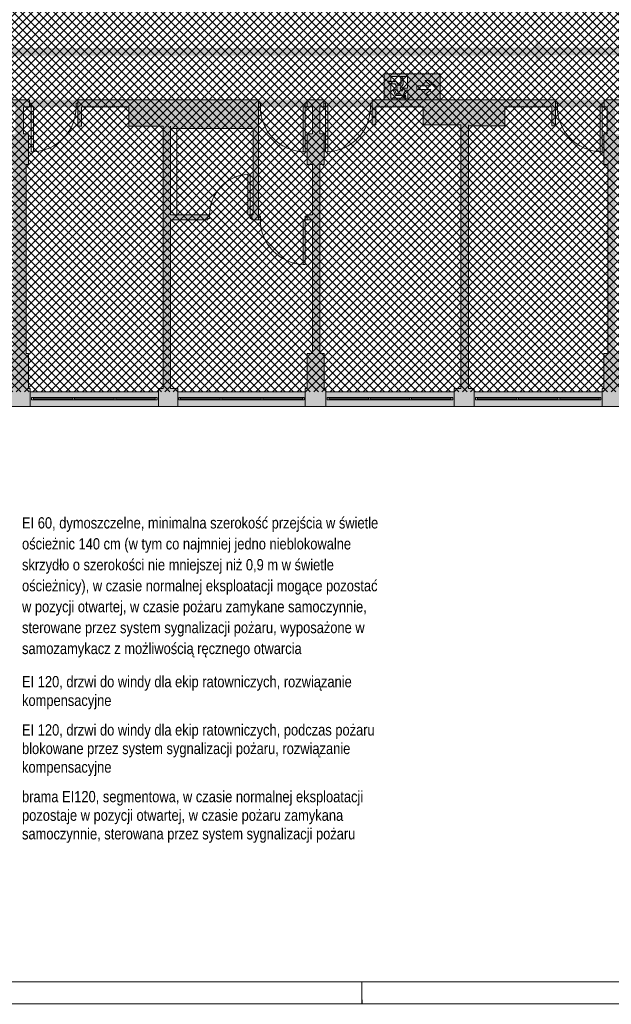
# Paper-space layout 'AP-05 STREFY POŻAROWE I EWAKUACJA - PIETRO 3' of a CAD drawing. Header units: millimetres. Extents: x 0 to 594, y 0 to 450.
# Tile 8 of 12: x 338 to 470, y 0 to 219. Entities that reach past the tile are written whole.
import ezdxf
from ezdxf.xclip import XClip

# ---------------------------------------------------------------- set-up
doc = ezdxf.new("R2010")
doc.units = ezdxf.units.MM
doc.header["$MEASUREMENT"] = 0
doc.header["$XCLIPFRAME"] = 0
for name, color, linetype, lineweight in [('A_Arkusz_Nr_pióra__1', 7, 'Continuous', 20), ('A_ewakuacja_Nr_pióra__4', 94, 'Continuous', 18), ('A_niewidoczne_Nr_pióra__1', 7, 'Continuous', 20), ('A_podkład_Nr_pióra__2', 8, 'Continuous', 13), ('A_ppoż proj_Nr_pióra__81', 2, 'Continuous', 5)]:
    doc.layers.add(name, color=color, linetype=linetype, lineweight=lineweight)
for name, color, linetype, lineweight, true_color in [('A_Arkusz_Nr_pióra__237', 7, 'Continuous', 5, 0x343434), ('A_ewakuacja_Nr_pióra__104', 7, 'Continuous', 5, 0x006532), ('A_podkład_Nr_pióra__254', 7, 'Continuous', 5, 0xfdfdfd), ('A_ppoż proj_Nr_pióra__104', 7, 'Continuous', 5, 0x006532), ('A_ppoż proj_Nr_pióra__21', 7, 'Continuous', 5, 0xfe9865)]:
    doc.layers.add(name, color=color, linetype=linetype, lineweight=lineweight, true_color=true_color)
doc.layers.add('A_podrys', color=7, linetype='Continuous')
doc.styles.add('STYL_AUTOMATYCZNY_2', font='ARIALN.TTF')

# ---------------------------------------------------------------- blocks, each defined once
blk = doc.blocks.new('Rysunek_1_1', base_point=(-1568.88, -183.16))
at = {"layer": 'A_ewakuacja_Nr_pióra__104', "linetype": 'Continuous', "lineweight": 0, "true_color": 0x004c26}
h = blk.add_hatch(color=118, dxfattribs=at)
h.paths.add_polyline_path([(418.96, 206.95), (418.96, 201.2), (431.45, 201.2), (431.45, 206.95)])
h.paths.add_polyline_path([(424.21, 201.56), (420.49, 201.56), (420.49, 204.68), (420.23, 204.68, -0.24241), (419.75, 205.34), (420.49, 205.34), (420.49, 206.39), (424.2, 206.39), (424.2, 203.76), (423.31, 203.76), (423.01, 203.16), (422.55, 203.79), (423.22, 204.59), (423.1, 206.35), (422.61, 206.35), (422.75, 204.81), (422.23, 204.36), (421.63, 205.26), (419.97, 205.26, 0.304489), (420.33, 204.79), (421.32, 204.79), (421.87, 204.01, 0.230447), (421.83, 203.51), (421.93, 203.34), (422.42, 202.49), (421.75, 202.49), (421.37, 203.32, 1.14772), (421.03, 203.17), (421.48, 202.17), (422.9, 202.17, 0.414214), (423.32, 202.58), (423.76, 203.38), (424.21, 203.38)], flags=0)
h.paths.add_polyline_path([(426.26, 203.53), (426.26, 204.34), (429.38, 204.35), (428.1, 205.52), (429, 205.52), (430.76, 203.92), (429.01, 202.33), (428.08, 202.33), (429.38, 203.53)], flags=0)
blk.add_hatch(color=118, dxfattribs=at).paths.add_polyline_path([(423.2, 201.87, 1), (423.79, 202.15, 1)])
at = {"layer": 'A_podkład_Nr_pióra__254', "linetype": 'Continuous', "lineweight": 5, "true_color": 0xfdfdfd}
h = blk.add_hatch(color=7, dxfattribs=at)
h.paths.add_polyline_path([(70.72, 260.02), (71.92, 260.02), (71.92, 257.27), (71.92, 227.82), (70.72, 227.82), (70.72, 220.17), (70.72, 132.92), (532.82, 132.92), (539.12, 132.92), (539.12, 201.22), (539.12, 202.27), (539.12, 227.62), (537.92, 227.62), (537.92, 230.07), (537.92, 260.32), (539.12, 260.32), (539.12, 268.17), (539.12, 286.92), (539.12, 355.07), (532.82, 355.07), (504.82, 355.07), (500.42, 355.07), (401.82, 355.07), (372.92, 355.07), (368.32, 355.07), (273.62, 355.07), (269.82, 355.07), (269.42, 355.07), (241.02, 355.07), (236.32, 355.07), (196.02, 355.07), (196.02, 351.77), (203.72, 351.77), (203.72, 351.07), (204.02, 351.07), (204.02, 317.17), (204.02, 301.17), (204.02, 294.37), (204.02, 286.92), (228.52, 286.92), (248.12, 286.92), (284.32, 286.92), (295.62, 286.92), (313.62, 286.92), (335.72, 286.92), (339.42, 286.92), (350.22, 286.92), (361.52, 286.92), (371.62, 286.92), (416.62, 286.92), (427.92, 286.92), (436.12, 286.92), (445.52, 286.92), (456.82, 286.92), (456.82, 288.52), (456.82, 292.82), (456.02, 292.82), (456.02, 288.52), (445.52, 288.52), (445.52, 292.82), (437.72, 292.82), (437.72, 351.07), (438.92, 351.07), (438.92, 351.77), (467.52, 351.77), (467.52, 351.07), (467.82, 351.07), (467.82, 343.27), (468.82, 343.27), (468.82, 301.32), (467.82, 301.32), (467.82, 294.52), (468.82, 294.52), (468.82, 288.52), (467.62, 288.52), (467.62, 286.92), (471.42, 286.92), (471.42, 288.52), (470.62, 288.52), (470.62, 294.52), (471.62, 294.52), (471.62, 301.32), (470.62, 301.32), (470.62, 343.27), (471.62, 343.27), (471.62, 351.07), (471.92, 351.07), (471.92, 351.77), (500.42, 351.77), (500.42, 351.07), (501.82, 351.07), (501.82, 292.72), (493.32, 292.72), (493.32, 288.52), (482.82, 288.52), (482.82, 292.72), (482.02, 292.72), (482.02, 288.52), (482.02, 286.92), (493.32, 286.92), (503.52, 286.92), (520.82, 286.92), (520.82, 288.52), (511.72, 288.52), (511.72, 293.32), (503.52, 293.32), (503.52, 305.22), (511.12, 305.22), (515.82, 305.22), (515.82, 307.92), (514.72, 307.92), (514.72, 306.62), (511.12, 306.62), (511.12, 309.52), (503.52, 309.52), (503.52, 328.67), (507.12, 328.67), (519.12, 328.67), (519.12, 329.67), (507.12, 329.67), (507.12, 333.97), (503.52, 333.97), (503.52, 351.07), (504.82, 351.07), (504.82, 351.77), (532.82, 351.77), (532.82, 286.92), (533.72, 286.92), (533.72, 268.17), (533.72, 264.12), (501.52, 264.12), (501.52, 266.82), (486.22, 266.82), (486.22, 260.32), (501.52, 260.32), (533.72, 260.32), (533.72, 230.07), (533.72, 227.62), (500.82, 227.62), (486.32, 227.62), (486.32, 226.22), (486.12, 226.22), (486.12, 225.62), (486.32, 225.62), (486.32, 221.22), (500.82, 221.22), (500.82, 223.82), (533.72, 223.82), (533.72, 202.27), (533.72, 201.22), (532.82, 201.22), (532.82, 136.22), (504.72, 136.22), (504.72, 136.92), (503.62, 136.92), (503.62, 160.85), (506.67, 160.85), (506.67, 166.74), (503.62, 166.74), (503.62, 178.12), (513.62, 178.12), (514.92, 178.12), (514.96, 178.17), (522.02, 178.17), (522.02, 201.22), (521.17, 201.22), (521.17, 179.22), (515.82, 179.22), (513.62, 179.22), (513.62, 183.22), (503.62, 183.22), (503.62, 195.12), (503.62, 195.22), (510.37, 195.22), (510.37, 201.22), (503.62, 201.22), (493.72, 201.22), (482.42, 201.22), (482.42, 199.62), (482.42, 195.12), (483.22, 195.12), (483.22, 199.62), (493.72, 199.62), (493.72, 195.12), (501.92, 195.12), (501.92, 136.92), (500.12, 136.92), (500.12, 136.22), (471.62, 136.22), (471.62, 136.92), (471.62, 144.72), (470.42, 144.72), (470.42, 186.82), (471.62, 186.82), (471.62, 193.62), (470.32, 193.62), (470.32, 199.62), (471.62, 199.62), (471.62, 201.22), (467.92, 201.22), (467.92, 199.62), (468.62, 199.62), (468.62, 193.62), (467.82, 193.62), (467.82, 186.82), (468.72, 186.82), (468.72, 144.72), (467.82, 144.72), (467.82, 136.92), (467.52, 136.92), (467.52, 136.22), (439.02, 136.22), (439.02, 136.92), (437.72, 136.92), (437.72, 195.42), (445.82, 195.42), (445.82, 199.62), (456.32, 199.62), (456.32, 195.42), (457.12, 195.42), (457.12, 199.62), (457.12, 201.22), (445.82, 201.22), (437.72, 201.22), (427.62, 201.22), (416.32, 201.22), (416.32, 199.62), (416.32, 195.62), (417.12, 195.62), (417.12, 199.62), (427.62, 199.62), (427.62, 195.62), (436.02, 195.62), (436.02, 136.92), (434.52, 136.92), (434.52, 136.22), (406.02, 136.22), (406.02, 136.92), (405.62, 136.92), (405.62, 144.72), (404.62, 144.72), (404.62, 186.82), (405.62, 186.82), (405.62, 193.62), (404.62, 193.62), (404.62, 199.62), (405.52, 199.62), (405.52, 201.22), (401.82, 201.22), (401.82, 199.62), (403.02, 199.62), (403.02, 193.62), (401.82, 193.62), (401.82, 186.82), (403.02, 186.82), (403.02, 175.62), (401.82, 175.62), (401.82, 174.52), (403.02, 174.52), (403.02, 144.72), (401.82, 144.72), (401.82, 136.92), (401.42, 136.92), (401.42, 136.22), (373.02, 136.22), (373.02, 136.92), (371.42, 136.92), (371.42, 174.52), (379.72, 174.52), (379.72, 175.62), (371.42, 175.62), (371.42, 194.82), (389.82, 194.82), (389.82, 175.62), (389.52, 175.62), (389.52, 174.52), (391.02, 174.52), (391.02, 175.62), (391.02, 194.82), (391.02, 201.22), (371.42, 201.22), (362.12, 201.22), (350.82, 201.22), (350.82, 199.62), (350.82, 195.32), (351.62, 195.32), (351.62, 199.62), (362.12, 199.62), (362.12, 195.32), (369.82, 195.32), (369.82, 136.92), (368.72, 136.92), (368.72, 136.22), (340.22, 136.22), (340.22, 136.92), (339.82, 136.92), (339.82, 144.72), (339.32, 144.72), (339.32, 186.82), (339.82, 186.82), (339.82, 193.62), (338.72, 193.62), (338.72, 199.62), (340.02, 199.62), (340.02, 201.22), (336.02, 201.22), (336.02, 199.62), (336.92, 199.62), (336.92, 193.62), (335.92, 193.62), (335.92, 186.82), (336.42, 186.82), (336.42, 144.72), (335.92, 144.72), (335.92, 136.92), (335.62, 136.92), (335.62, 136.22), (307.12, 136.22), (307.12, 136.92), (305.92, 136.92), (305.92, 195.12), (313.92, 195.12), (313.92, 199.62), (324.42, 199.62), (324.42, 195.12), (325.22, 195.12), (325.22, 199.62), (325.22, 201.22), (313.92, 201.22), (295.42, 201.22), (284.12, 201.22), (284.12, 199.62), (284.12, 195.12), (284.92, 195.12), (284.92, 199.62), (295.42, 199.62), (295.42, 195.12), (304.12, 195.12), (304.12, 136.92), (302.72, 136.92), (302.72, 136.22), (274.22, 136.22), (274.22, 136.92), (273.62, 136.92), (273.62, 144.72), (273.12, 144.72), (273.12, 186.82), (273.62, 186.82), (273.62, 193.62), (273.12, 193.62), (273.12, 199.62), (273.32, 199.62), (273.32, 201.22), (269.82, 201.22), (269.82, 199.62), (270.22, 199.62), (270.22, 193.62), (269.82, 193.62), (269.82, 186.82), (270.22, 186.82), (270.22, 144.72), (269.82, 144.72), (269.82, 136.92), (269.82, 136.22), (241.32, 136.22), (241.32, 136.92), (240.22, 136.92), (240.22, 195.42), (247.72, 195.42), (247.72, 199.62), (258.22, 199.62), (258.22, 195.42), (259.02, 195.42), (259.02, 199.62), (259.02, 201.22), (247.72, 201.22), (236.42, 201.22), (236.42, 195.42), (238.62, 195.42), (238.62, 136.92), (236.62, 136.92), (236.62, 136.22), (207.92, 136.22), (207.92, 136.92), (207.82, 136.92), (207.82, 144.72), (205.52, 144.72), (205.52, 186.82), (207.92, 186.82), (207.92, 195.42), (216.82, 195.42), (216.82, 201.22), (216.32, 201.22), (215.72, 201.22), (201.17, 201.22), (188.72, 201.22), (188.72, 199.62), (188.72, 194.41), (189.82, 194.41), (189.82, 199.62), (201.17, 199.62), (201.17, 195.42), (203.92, 195.42), (203.92, 186.82), (203.92, 182.22), (189.82, 182.22), (189.82, 186.61), (188.72, 186.61), (188.72, 182.22), (188.72, 181.12), (203.92, 181.12), (203.92, 144.72), (203.92, 136.92), (203.62, 136.92), (203.62, 136.22), (175.32, 136.22), (175.32, 136.92), (174.12, 136.92), (174.12, 181.12), (179.92, 181.12), (179.92, 182.22), (174.12, 182.22), (174.12, 199.62), (179.92, 199.62), (179.92, 201.22), (170.22, 201.22), (170.22, 199.62), (172.42, 199.62), (172.42, 136.92), (170.92, 136.92), (170.92, 136.22), (142.32, 136.22), (142.32, 136.92), (142.02, 136.92), (142.02, 144.72), (141.02, 144.72), (141.02, 181.52), (149.22, 181.52), (149.22, 178.22), (161.32, 178.22), (161.32, 195.42), (161.32, 199.62), (161.42, 199.62), (161.42, 201.22), (161.32, 201.22), (150.52, 201.22), (150.52, 195.42), (159.72, 195.42), (159.72, 183.12), (149.22, 183.12), (141.02, 183.12), (141.02, 183.92), (141.02, 186.82), (141.92, 186.82), (141.92, 193.62), (138.12, 193.62), (138.12, 190.62), (128.22, 190.62), (128.22, 196.22), (128.22, 196.92), (132.52, 196.92), (132.52, 200.22), (142.72, 200.22), (142.72, 201.22), (132.52, 201.22), (128.22, 201.22), (122.12, 201.22), (122.12, 196.22), (127.02, 196.22), (127.02, 190.62), (122.12, 190.62), (122.12, 183.92), (138.12, 183.92), (139.22, 183.92), (139.22, 144.72), (138.22, 144.72), (138.22, 136.92), (137.92, 136.92), (137.92, 136.22), (109.42, 136.22), (109.42, 136.92), (105.02, 136.92), (105.02, 136.22), (76.12, 136.22), (76.12, 165.42), (101.62, 165.42), (101.62, 195.52), (106.62, 195.52), (106.62, 199.62), (113.32, 199.62), (113.32, 201.22), (106.62, 201.22), (95.62, 201.22), (89.87, 201.22), (89.87, 199.62), (95.62, 199.62), (95.62, 195.52), (100.02, 195.52), (100.02, 166.62), (76.12, 166.62), (76.12, 199.62), (81.07, 199.62), (81.07, 201.22), (76.12, 201.22), (76.12, 220.17), (76.12, 223.52), (109.81, 223.52), (109.81, 220.82), (121.21, 220.82), (121.21, 223.52), (124.3, 223.52), (124.3, 227.12), (121.21, 227.12), (109.81, 227.12), (76.12, 227.12), (76.12, 227.82), (76.12, 257.27), (76.12, 260.02), (120.72, 260.02), (123.42, 260.02), (123.42, 263.62), (120.72, 263.62), (120.72, 267.42), (120.72, 269.52), (119.02, 269.52), (119.02, 267.42), (98.62, 267.42), (98.62, 294.82), (98.62, 295.82), (101.42, 295.82), (101.42, 301.02), (102.42, 301.02), (102.42, 302.22), (101.42, 302.22), (98.62, 302.22), (94.02, 302.22), (94.02, 294.82), (97.02, 294.82), (97.02, 267.42), (76.12, 267.42), (76.12, 285.67), (76.12, 351.07), (76.82, 351.07), (76.82, 351.77), (104.82, 351.77), (104.82, 351.07), (109.12, 351.07), (109.12, 351.77), (137.62, 351.77), (137.62, 351.07), (138.22, 351.07), (138.22, 343.27), (138.22, 302.22), (135.62, 302.22), (135.62, 293.42), (138.22, 293.42), (152.02, 293.42), (162.12, 293.42), (168.92, 293.42), (172.32, 293.42), (172.32, 287.92), (168.97, 287.92), (168.97, 286.32), (173.92, 286.32), (173.92, 293.42), (173.92, 317.57), (172.02, 317.57), (172.02, 300.12), (168.92, 300.12), (168.92, 297.52), (162.12, 297.52), (162.12, 295.22), (152.02, 295.22), (152.02, 301.82), (139.82, 301.82), (139.82, 343.27), (142.02, 343.27), (142.02, 351.77), (170.62, 351.77), (170.62, 351.07), (172.02, 351.07), (172.02, 328.37), (173.92, 328.37), (173.92, 351.07), (175.02, 351.07), (175.02, 355.07), (175.02, 356.17), (175.02, 357.77), (175.02, 364.12), (175.02, 368.36), (175.02, 382.62), (175.02, 383.07), (175.02, 383.87), (175.02, 389.62), (175.02, 396.67), (173.77, 396.67), (172.52, 396.67), (172.52, 390.87), (144.52, 390.87), (144.52, 413.87), (169.02, 413.87), (172.52, 413.87), (172.52, 412.37), (172.52, 411.57), (172.62, 411.57), (172.62, 410.47), (173.12, 410.47), (173.77, 410.47), (175.02, 410.47), (175.02, 412.37), (175.02, 415.12), (175.02, 418.17), (175.02, 419.77), (173.77, 419.77), (173.12, 419.77), (172.62, 419.77), (172.62, 418.97), (173.12, 418.97), (173.12, 418.17), (172.52, 418.17), (172.52, 416.37), (169.02, 416.37), (144.52, 416.37), (144.52, 439.37), (168.62, 439.37), (172.22, 439.37), (172.62, 439.37), (172.62, 433.57), (173.12, 433.57), (173.77, 433.57), (175.02, 433.57), (175.02, 439.37), (175.02, 440.62), (175.02, 441.87), (175.02, 443.37), (173.77, 443.37), (173.12, 443.37), (173.12, 442.57), (172.62, 442.57), (172.52, 442.57), (172.52, 441.87), (172.22, 441.87), (168.62, 441.87), (143.27, 441.87), (142.02, 441.87), (142.02, 440.62), (142.02, 415.12), (142.02, 389.62), (142.02, 382.62), (142.02, 381.37), (143.27, 381.37), (169.02, 381.37), (172.52, 381.37), (172.52, 372.08), (172.52, 368.36), (172.52, 364.12), (172.52, 356.17), (172.52, 355.07), (170.62, 355.07), (76.82, 355.07), (70.72, 355.07), (70.72, 285.67)])
h.paths.add_polyline_path([(144.52, 388.37), (172.52, 388.37), (172.52, 383.87), (169.02, 383.87), (144.52, 383.87)], flags=0)
h.paths.add_polyline_path([(228.52, 288.52), (206.02, 288.52), (206.02, 294.37), (208.02, 294.37), (208.02, 301.17), (208.02, 309.57), (238.62, 309.57), (238.62, 293.02), (228.52, 293.02)], flags=0)
h.paths.add_polyline_path([(208.02, 351.77), (236.32, 351.77), (236.32, 351.07), (241.02, 351.07), (241.02, 351.77), (269.42, 351.77), (269.42, 351.07), (269.82, 351.07), (269.82, 343.27), (270.52, 343.27), (270.52, 311.27), (267.52, 311.27), (261.52, 311.27), (254.32, 311.27), (254.32, 309.57), (257.12, 309.57), (257.12, 300.52), (258.32, 300.52), (258.32, 309.57), (261.52, 309.57), (267.52, 309.57), (270.52, 309.57), (270.52, 301.32), (269.82, 301.32), (269.82, 294.52), (270.82, 294.52), (270.82, 288.52), (258.32, 288.52), (258.32, 290.52), (257.12, 290.52), (257.12, 288.52), (248.12, 288.52), (248.12, 293.02), (240.22, 293.02), (240.22, 309.57), (244.32, 309.57), (244.32, 311.27), (208.02, 311.27), (208.02, 317.17), (208.02, 351.07)], flags=0)
h.paths.add_polyline_path([(272.62, 288.52), (272.62, 294.52), (273.62, 294.52), (273.62, 301.32), (273.22, 301.32), (273.22, 343.27), (273.62, 343.27), (273.62, 351.07), (273.92, 351.07), (273.92, 351.77), (302.82, 351.77), (302.82, 351.07), (304.32, 351.07), (304.32, 293.02), (295.62, 293.02), (295.62, 288.52), (285.12, 288.52), (285.12, 293.02), (284.32, 293.02), (284.32, 288.52)], flags=0)
h.paths.add_polyline_path([(306.12, 293.02), (306.12, 351.07), (307.32, 351.07), (307.32, 351.77), (335.82, 351.77), (335.82, 351.07), (335.82, 343.27), (336.32, 343.27), (336.32, 301.32), (335.82, 301.32), (335.82, 294.52), (337.01, 294.52), (337.01, 288.52), (335.72, 288.52), (324.92, 288.52), (324.92, 293.02), (324.12, 293.02), (324.12, 288.52), (313.62, 288.52), (313.62, 293.02)], flags=0)
h.paths.add_polyline_path([(338.71, 288.52), (338.71, 294.52), (339.62, 294.52), (339.62, 301.32), (339.12, 301.32), (339.12, 343.27), (339.62, 343.27), (339.62, 351.07), (340.12, 351.07), (340.12, 351.77), (368.32, 351.77), (368.32, 351.07), (369.92, 351.07), (369.92, 337.77), (369.92, 293.02), (361.52, 293.02), (361.52, 288.52), (351.02, 288.52), (351.02, 293.02), (350.22, 293.02), (350.22, 288.52), (339.42, 288.52)], flags=0)
h.paths.add_polyline_path([(401.82, 288.52), (371.62, 288.52), (371.62, 337.77), (372.92, 337.77), (372.92, 339.77), (400.97, 339.77), (401.82, 339.77), (401.82, 339.37), (401.82, 301.32), (401.82, 294.52)], flags=0)
h.paths.add_polyline_path([(405.82, 301.32), (403.62, 301.32), (403.62, 339.37), (405.82, 339.37), (405.82, 351.07), (406.52, 351.07), (406.52, 351.77), (435.22, 351.77), (435.22, 351.07), (436.12, 351.07), (436.12, 292.82), (436.12, 292.42), (427.92, 292.42), (427.92, 288.52), (417.42, 288.52), (417.42, 292.42), (416.62, 292.42), (416.62, 288.52), (403.62, 288.52), (403.62, 294.52), (405.82, 294.52)], flags=0)
at = {"layer": 'A_ppoż proj_Nr_pióra__104', "linetype": 'Continuous', "lineweight": 5, "true_color": 0x006532}
for points in [[(484.94, 216.72), (482.32, 218.52), (479.7, 216.72), (481.47, 216.72), (481.47, 212.82), (431.15, 212.82), (431.15, 211.12), (495.17, 211.12), (495.17, 212.82), (483.17, 212.82), (483.17, 216.72)], [(231.19, 209.29), (231.19, 211.06), (452.7, 211.06), (452.7, 209.29), (454.51, 211.91), (452.7, 214.53), (452.7, 212.76), (231.19, 212.76), (231.19, 214.53), (229.39, 211.91)]]:
    blk.add_hatch(color=128, dxfattribs=at).paths.add_polyline_path(points)
at = {"layer": 'A_ppoż proj_Nr_pióra__21', "linetype": 'Continuous', "lineweight": 5, "true_color": 0xfe9865}
h = blk.add_hatch(dxfattribs=at)
h.set_pattern_fill('bloczki_betonowe_0001', color=21, style=0, pattern_type=2)
h.set_pattern_definition([(45, (-1568.8778, -183.1554), (-0.9192388, 0.9192388), []), (135, (-1568.8778, -183.1554), (0.9192388, 0.9192388), [])])
h.paths.add_polyline_path([(206.02, 351.77), (206.02, 266.67), (215.42, 266.67), (246.02, 266.67), (246.02, 221.67), (216.32, 221.67), (216.32, 201.22), (206.02, 201.22), (206.02, 136.22), (533.72, 136.22), (533.72, 227.62), (469.32, 227.62), (469.32, 260.32), (533.72, 260.32), (533.72, 351.77)])
at = {"layer": 'A_ppoż proj_Nr_pióra__81', "linetype": 'Continuous', "lineweight": 0, "true_color": 0x3f3f00}
blk.add_hatch(color=48, dxfattribs=at).paths.add_polyline_path([(216.82, 199.62), (539.12, 199.62), (539.12, 201.22), (216.82, 201.22)])
at = {"layer": 'A_ewakuacja_Nr_pióra__4', "color": 94, "linetype": 'Continuous', "lineweight": 18, "flags": 128}
for points in [[(431.45, 201.2), (418.96, 201.2), (418.96, 206.95), (431.45, 206.95)], [(426.26, 204.34), (426.26, 203.53), (429.38, 203.53), (428.08, 202.33), (429.01, 202.33), (430.76, 203.92), (429, 205.52), (428.1, 205.52), (429.38, 204.35)]]:
    blk.add_lwpolyline(points, close=True, dxfattribs=at)
blk.add_lwpolyline([(424.2, 206.39), (424.2, 203.76), (423.31, 203.76), (423.01, 203.16), (422.55, 203.79), (423.22, 204.59), (423.1, 206.35), (422.61, 206.35), (422.75, 204.81), (422.23, 204.36), (421.63, 205.26), (419.97, 205.26, 0.304489), (420.33, 204.79), (421.32, 204.79), (421.87, 204.01, 0.230447), (421.83, 203.51), (421.93, 203.34), (422.42, 202.49), (421.75, 202.49), (421.37, 203.32, 1.14772), (421.03, 203.17), (421.48, 202.17), (422.9, 202.17, 0.414214), (423.32, 202.58), (423.76, 203.38), (424.21, 203.38), (424.21, 201.56), (420.49, 201.56), (420.49, 204.68), (420.23, 204.68, -0.24241), (419.75, 205.34), (420.49, 205.34), (420.49, 206.39)], format="xyb", close=True, dxfattribs=at)
at = {"layer": 'A_ewakuacja_Nr_pióra__4', "color": 94, "linetype": 'Continuous', "lineweight": 18}
blk.add_circle((423.49, 202.01), 0.328, dxfattribs=at)
at = {"layer": 'A_podkład_Nr_pióra__2', "color": 8, "linetype": 'Continuous', "lineweight": 13}
for p, q in [((340.02, 201.22), (336.02, 201.22)), ((338.72, 193.62), (338.72, 199.62)), ((338.72, 199.62), (340.92, 199.62)), ((340.02, 201.22), (340.02, 199.62)), ((340.42, 200.42), (340.02, 200.42)), ((340.42, 189.62), (340.42, 200.42)), ((340.92, 199.62), (340.92, 189.62)), ((350.42, 199.62), (350.42, 200.42)), ((350.42, 200.42), (350.82, 200.42)), ((350.82, 199.62), (350.42, 199.62)), ((350.82, 201.22), (350.82, 195.32)), ((391.02, 201.22), (350.82, 201.22)), ((351.62, 195.32), (351.62, 199.62)), ((351.62, 199.62), (362.12, 199.62)), ((362.12, 199.62), (362.12, 195.32)), ((391.02, 201.22), (391.02, 174.52)), ((391.42, 200.42), (391.02, 200.42)), ((391.02, 199.62), (391.42, 199.62)), ((391.42, 199.62), (391.42, 200.42)), ((403.02, 199.62), (400.92, 199.62)), ((400.92, 199.62), (400.92, 189.62)), ((401.42, 189.62), (401.42, 200.42)), ((401.42, 200.42), (401.82, 200.42)), ((401.82, 201.22), (401.82, 199.62)), ((405.52, 201.22), (401.82, 201.22)), ((403.02, 199.62), (403.02, 193.62)), ((404.62, 199.62), (406.42, 199.62)), ((404.62, 193.62), (404.62, 199.62)), ((405.52, 201.22), (405.52, 199.62)), ((405.92, 200.42), (405.52, 200.42)), ((405.92, 189.62), (405.92, 200.42)), ((406.42, 199.62), (406.42, 189.62)), ((415.92, 199.62), (415.92, 200.42)), ((415.92, 200.42), (416.32, 200.42)), ((416.32, 199.62), (415.92, 199.62)), ((416.32, 201.22), (416.32, 195.62)), ((457.12, 201.22), (416.32, 201.22)), ((417.12, 199.62), (427.62, 199.62)), ((417.12, 195.62), (417.12, 199.62)), ((427.62, 199.62), (427.62, 195.62)), ((445.82, 199.62), (456.32, 199.62)), ((445.82, 195.42), (445.82, 199.62)), ((456.32, 199.62), (456.32, 195.42)), ((457.12, 195.42), (457.12, 201.22)), ((457.52, 200.42), (457.12, 200.42)), ((457.12, 199.62), (457.52, 199.62)), ((457.52, 199.62), (457.52, 200.42)), ((468.62, 199.62), (467.02, 199.62)), ((467.02, 199.62), (467.02, 189.62)), ((467.52, 189.62), (467.52, 200.42)), ((467.52, 200.42), (467.92, 200.42)), ((467.92, 201.22), (467.92, 199.62)), ((471.62, 201.22), (467.92, 201.22)), ((468.62, 199.62), (468.62, 193.62)), ((350.82, 195.32), (351.62, 195.32)), ((362.12, 195.32), (369.82, 195.32)), ((369.82, 195.32), (369.82, 136.92)), ((371.42, 175.62), (371.42, 195.32)), ((416.32, 195.62), (417.12, 195.62)), ((427.62, 195.62), (436.02, 195.62)), ((436.02, 195.62), (436.02, 136.92)), ((437.72, 136.92), (437.72, 195.62)), ((437.72, 195.42), (445.82, 195.42)), ((456.32, 195.42), (457.12, 195.42)), ((339.82, 193.62), (338.72, 193.62)), ((339.82, 186.82), (339.82, 193.62)), ((371.42, 194.82), (389.82, 194.82)), ((372.82, 175.62), (372.82, 194.82)), ((389.82, 194.82), (389.82, 175.62)), ((401.82, 193.62), (401.82, 186.82)), ((403.02, 193.62), (401.82, 193.62)), ((405.62, 193.62), (404.62, 193.62)), ((405.62, 186.82), (405.62, 193.62)), ((467.82, 193.62), (467.82, 186.82)), ((468.62, 193.62), (467.82, 193.62)), ((340.42, 189.62), (340.92, 189.62)), ((401.42, 189.62), (400.92, 189.62)), ((405.92, 189.62), (406.42, 189.62)), ((467.52, 189.62), (467.02, 189.62)), ((339.32, 144.72), (339.32, 186.82)), ((339.32, 186.82), (339.82, 186.82)), ((401.82, 186.82), (403.02, 186.82)), ((403.02, 186.82), (403.02, 175.62)), ((404.62, 144.72), (404.62, 186.82)), ((404.62, 186.82), (405.62, 186.82)), ((467.82, 186.82), (468.72, 186.82)), ((468.72, 186.82), (468.72, 144.72)), ((389.12, 184.62), (388.62, 184.62)), ((388.62, 175.62), (388.62, 184.62)), ((389.12, 184.62), (389.12, 174.82)), ((380.12, 175.62), (371.42, 175.62)), ((379.72, 174.52), (379.72, 175.62)), ((380.12, 175.62), (380.12, 174.82)), ((389.82, 175.62), (388.62, 175.62)), ((389.52, 174.52), (389.52, 175.62)), ((391.42, 175.32), (391.02, 175.32)), ((391.42, 174.52), (391.42, 175.32)), ((401.42, 164.52), (401.42, 175.32)), ((401.42, 175.32), (401.82, 175.32)), ((401.82, 174.52), (401.82, 175.62)), ((403.02, 175.62), (401.82, 175.62)), ((371.42, 174.52), (379.72, 174.52)), ((371.42, 136.92), (371.42, 174.52)), ((380.12, 174.82), (379.72, 174.82)), ((389.12, 174.82), (389.52, 174.82)), ((389.52, 174.52), (391.42, 174.52)), ((403.02, 174.52), (400.92, 174.52)), ((400.92, 174.52), (400.92, 164.52)), ((403.02, 174.52), (403.02, 144.72)), ((401.42, 164.52), (400.92, 164.52)), ((339.82, 144.72), (339.32, 144.72)), ((339.82, 136.93), (339.82, 144.72)), ((401.82, 144.72), (401.82, 136.93)), ((403.02, 144.72), (401.82, 144.72)), ((405.62, 144.72), (404.62, 144.72)), ((405.62, 136.93), (405.62, 144.72)), ((467.82, 144.72), (467.82, 136.93)), ((468.72, 144.72), (467.82, 144.72)), ((340.22, 136.92), (339.82, 136.92)), ((340.22, 132.92), (340.22, 136.92)), ((368.72, 136.22), (340.22, 136.22)), ((369.82, 136.92), (368.72, 136.92)), ((368.72, 136.92), (368.72, 132.92)), ((373.02, 136.92), (371.42, 136.92)), ((373.02, 132.92), (373.02, 136.92)), ((401.42, 136.22), (373.02, 136.22)), ((401.82, 136.92), (401.42, 136.92)), ((401.42, 136.92), (401.42, 132.92)), ((406.02, 136.92), (405.62, 136.92)), ((406.02, 132.92), (406.02, 136.92)), ((434.52, 136.22), (406.02, 136.22)), ((436.02, 136.92), (434.52, 136.92)), ((434.52, 136.92), (434.52, 132.92)), ((439.02, 136.92), (437.72, 136.92)), ((439.02, 132.92), (439.02, 136.92)), ((467.52, 136.22), (439.02, 136.22)), ((467.82, 136.92), (467.52, 136.92)), ((467.52, 136.92), (467.52, 132.92)), ((340.52, 134.92), (368.42, 134.92)), ((340.52, 134.42), (340.52, 134.92)), ((368.42, 134.42), (340.52, 134.42)), ((340.92, 134.42), (340.92, 134.92)), ((340.92, 134.67), (349.69, 134.67)), ((349.69, 134.42), (349.69, 134.92)), ((350.09, 134.42), (350.09, 134.92)), ((350.09, 134.67), (358.85, 134.67)), ((358.85, 134.42), (358.85, 134.92)), ((359.25, 134.42), (359.25, 134.92)), ((359.25, 134.67), (368.02, 134.67)), ((368.02, 134.42), (368.02, 134.92)), ((368.42, 134.92), (368.42, 134.42)), ((373.27, 134.92), (401.17, 134.92)), ((373.27, 134.42), (373.27, 134.92)), ((401.17, 134.42), (373.27, 134.42)), ((373.67, 134.42), (373.67, 134.92)), ((373.67, 134.67), (382.44, 134.67)), ((382.44, 134.42), (382.44, 134.92)), ((382.84, 134.42), (382.84, 134.92)), ((382.84, 134.67), (391.6, 134.67)), ((391.6, 134.42), (391.6, 134.92)), ((392, 134.42), (392, 134.92)), ((392, 134.67), (400.77, 134.67)), ((400.77, 134.42), (400.77, 134.92)), ((401.17, 134.92), (401.17, 134.42)), ((406.32, 134.92), (434.22, 134.92)), ((406.32, 134.42), (406.32, 134.92)), ((434.22, 134.42), (406.32, 134.42)), ((406.72, 134.42), (406.72, 134.92)), ((406.72, 134.67), (415.49, 134.67)), ((415.49, 134.42), (415.49, 134.92)), ((415.89, 134.42), (415.89, 134.92)), ((415.89, 134.67), (424.65, 134.67)), ((424.65, 134.42), (424.65, 134.92)), ((425.05, 134.42), (425.05, 134.92)), ((425.05, 134.67), (433.82, 134.67)), ((433.82, 134.42), (433.82, 134.92)), ((434.22, 134.92), (434.22, 134.42)), ((439.32, 134.92), (467.22, 134.92)), ((439.32, 134.42), (439.32, 134.92)), ((467.22, 134.42), (439.32, 134.42)), ((439.72, 134.42), (439.72, 134.92)), ((439.72, 134.67), (448.49, 134.67)), ((448.49, 134.42), (448.49, 134.92)), ((448.89, 134.42), (448.89, 134.92)), ((448.89, 134.67), (457.65, 134.67)), ((457.65, 134.42), (457.65, 134.92)), ((458.05, 134.42), (458.05, 134.92)), ((458.05, 134.67), (466.82, 134.67)), ((466.82, 134.42), (466.82, 134.92)), ((467.22, 134.92), (467.22, 134.42)), ((70.72, 132.92), (539.12, 132.92))]:
    blk.add_line(p, q, dxfattribs=at)
for centre, radius, start, end in [((340.42, 199.62), 10, 272.5451, 0), ((401.42, 199.62), 10, 180, 267.4549), ((405.92, 199.62), 10, 272.5451, 0), ((467.52, 199.62), 10, 180, 267.4549), ((389.12, 175.62), 9, 92.8275, 180), ((401.42, 174.52), 10, 180, 267.4549)]:
    blk.add_arc(centre, radius, start, end, dxfattribs=at)

psp = doc.layouts.new('AP-05 STREFY POŻAROWE I EWAKUACJA - PIETRO 3')

# ---------------------------------------------------------------- linework, layer by layer
at = {"layer": 'A_Arkusz_Nr_pióra__1', "color": 7, "linetype": 'Continuous', "lineweight": 20}
psp.add_line((589.1, 4.9), (29.9, 4.9), dxfattribs=at)
at = {"layer": 'A_Arkusz_Nr_pióra__1', "color": 7, "linetype": 'Continuous', "lineweight": 20, "flags": 128}
psp.add_lwpolyline([(0, 450), (594, 450), (594, 0), (0, 0)], close=True, dxfattribs=at)
at = {"layer": 'A_Arkusz_Nr_pióra__237', "color": 250, "linetype": 'Continuous', "lineweight": 5, "true_color": 0x343434}
for p, q in [((414, 0), (414, 4.9)), ((414.1, -0.1), (414.1, 0.9))]:
    psp.add_line(p, q, dxfattribs=at)

# ---------------------------------------------------------------- block references
at = {"layer": 'A_podrys', "color": 37, "linetype": 'Continuous', "lineweight": 5, "true_color": 0x656532}
ref = psp.add_blockref('Rysunek_1_1', (-1568.88, -183.16), dxfattribs=at)
XClip(ref).set_block_clipping_path([(42.3692666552, 84.482476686), (554.019266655, 445.1)])

# ---------------------------------------------------------------- texts
at = {"layer": 'A_niewidoczne_Nr_pióra__1', "color": 7, "linetype": 'Continuous', "lineweight": 20, "char_height": 2.5, "width": 79.714, "attachment_point": 4, "style": 'STYL_AUTOMATYCZNY_2'}
for s, insert, line_spacing_factor in [('\\A1;{\\pql;\\fArial Narrow|b0|i0|c238|p0;\\W1.000000;EI 60, dymoszczelne, minimalna szerokość przejścia w świetle ościeżnic 140 cm (w tym co najmniej jedno nieblokowalne skrzydło o szerokości nie mniejszej niż 0,9 m w świetle ościeżnicy), w czasie normalnej eksploatacji mogące pozostać w pozycji otwartej, w czasie pożaru zamykane samoczynnie, sterowane przez system sygnalizacji pożaru, wyposażone w samozamykacz z możliwością ręcznego otwarcia}', (338.38, 92.69), 1.11798), ('\\A1;{\\pql;\\fArial Narrow|b0|i0|c238|p0;\\W1.000000;EI 120, drzwi do windy dla ekip ratowniczych, rozwiązanie kompensacyjne}', (338.38, 69.25), 0.996916), ('\\A1;{\\pql;\\fArial Narrow|b0|i0|c238|p0;\\W1.000000;EI 120, drzwi do windy dla ekip ratowniczych, podczas pożaru blokowane przez system sygnalizacji pożaru, rozwiązanie kompensacyjne}', (338.38, 56.46), 0.992557), ('\\A1;{\\pql;\\fArial Narrow|b0|i0|c238|p0;\\W1.000000;brama EI120, segmentowa, w czasie normalnej eksploatacji pozostaje w pozycji otwartej, w czasie pożaru zamykana samoczynnie, sterowana przez system sygnalizacji pożaru}', (338.38, 41.61), 0.992557)]:
    psp.add_mtext(s, dxfattribs=dict(at, insert=insert, line_spacing_factor=line_spacing_factor))

doc.saveas('drawing.dxf')
